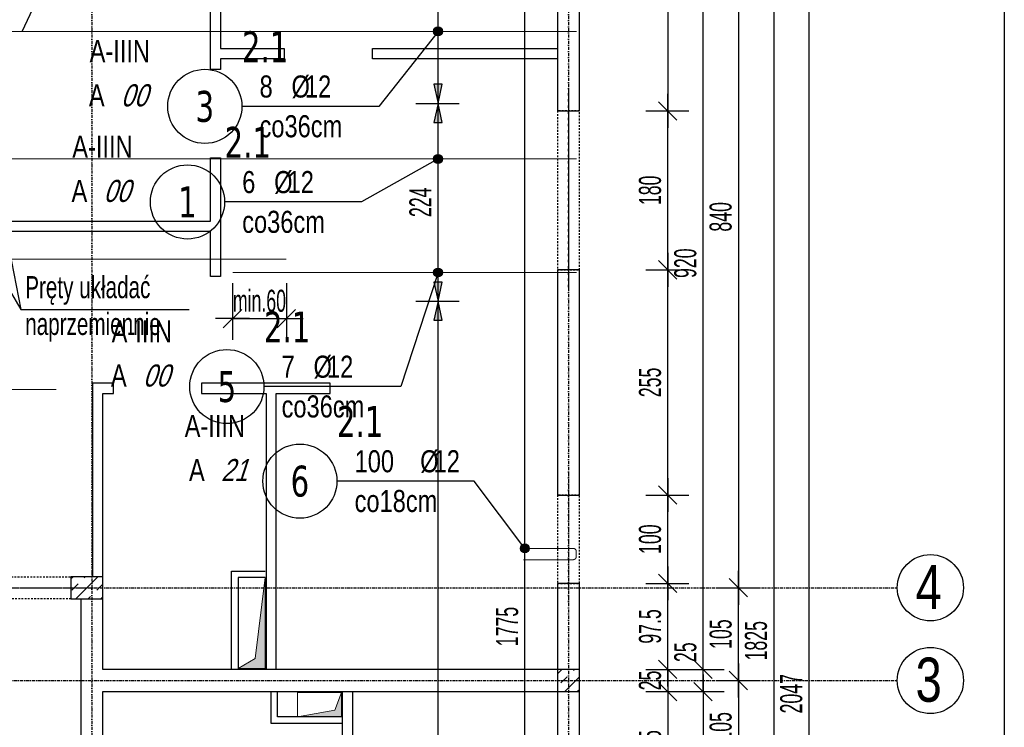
# Model space of a CAD drawing. Header units: millimetres. Extents: x 7622 to 25843, y -22705 to -15125.
# Tile 17 of 45: x 10084 to 11199, y -16852 to -16051. Entities that reach past the tile are written whole.
import ezdxf
from ezdxf.enums import TextEntityAlignment as Align

# ---------------------------------------------------------------- set-up
doc = ezdxf.new("R2010")
doc.units = ezdxf.units.MM
doc.header["$LTSCALE"] = 10
doc.linetypes.add('MO', pattern=[0.7, 0.35, -0.17, 0.01, -0.17])
doc.linetypes.add('MP', pattern=[0.36, 0.2, -0.16])
doc.layers.add('BA_obw', color=230, linetype='Continuous', plot=False)
doc.layers.add('BZ_pom', color=6, linetype='Continuous', plot=False)
for name, color, linetype in [('BA_szr', 1, 'Continuous'), ('BA_wym', 1, 'Continuous'), ('BD_lpm', 1, 'MP'), ('BD_osm', 1, 'MO'), ('BD_txs', 2, 'Continuous'), ('BD_wic', 1, 'Continuous'), ('BD_wig', 3, 'Continuous'), ('BZ_odn', 1, 'Continuous'), ('BZ_opi1', 7, 'Continuous'), ('BZ_opi2', 4, 'Continuous'), ('BZ_P_wid', 3, 'Continuous'), ('BZ_txs', 2, 'Continuous'), ('BZ_wym', 1, 'Continuous')]:
    doc.layers.add(name, color=color, linetype=linetype)
doc.layers.add('Nowe_A-Przebicia_Nr_pióra__1', color=7, linetype='Continuous', lineweight=13)
doc.layers.add('Nowe_A-Przebicia_Nr_pióra__102', color=7, linetype='Continuous', lineweight=5, true_color=0xcccccc)
doc.styles.add('BIKTBG', font='tahoma.ttf', dxfattribs={"width": 0.85})
doc.styles.add('BIKTS', font='bikromsw.shx', dxfattribs={"width": 0.8})
doc.styles.add('BIKWYM', font='bikromsw.shx', dxfattribs={"width": 0.6})
doc.dimstyles.new('BA_KR_100_cm', dxfattribs={"dimtxt": 25, "dimasz": 1.666667, "dimexe": 24, "dimexo": 0, "dimgap": 0, "dimtad": 0, "dimdec": 1, "dimrnd": 0.5, "dimzin": 9, "dimdsep": 46, "dimtxsty": 'BIKWYM', "dimblk": 'WYM-KR', "dimcen": 0, "dimdle": 20, "dimclrd": 256, "dimclre": 256, "dimclrt": 2, "dimadec": 0, "dimazin": 0, "dimtfac": 0.033333, "dimtdec": 1, "dimtmove": 0, "dimatfit": 3, "dimldrblk": 'WYM-KR', "dimfxl": 25, "dimfxlon": 1, "dimtvp": 0.8, "dimtolj": 1, "dimarcsym": 0})
doc.dimstyles.new('BZ_KP_100_cm', dxfattribs={"dimtxt": 25, "dimasz": 1.666667, "dimexe": 24, "dimexo": 0, "dimgap": 0, "dimtad": 0, "dimdec": 1, "dimrnd": 0.5, "dimzin": 9, "dimdsep": 46, "dimtxsty": 'BIKWYM', "dimblk": 'WYM-KR', "dimblk1": 'WYM-KP', "dimblk2": 'WYM-KP', "dimsah": 1, "dimcen": 0, "dimdle": 20, "dimclrd": 256, "dimclre": 256, "dimclrt": 7, "dimadec": 0, "dimazin": 0, "dimtfac": 0.033333, "dimtdec": 1, "dimtmove": 0, "dimatfit": 3, "dimldrblk": 'WYM-KP', "dimfxl": 1, "dimtvp": 0.8, "dimtolj": 1, "dimarcsym": 0})
doc.dimstyles.new('BZ_KR_100_cm', dxfattribs={"dimtxt": 25, "dimasz": 1.666667, "dimexe": 24, "dimexo": 0, "dimgap": 0, "dimtad": 0, "dimdec": 1, "dimrnd": 0.5, "dimzin": 9, "dimdsep": 46, "dimtxsty": 'BIKWYM', "dimblk": 'WYM-KR', "dimcen": 0, "dimdle": 20, "dimclrd": 256, "dimclre": 256, "dimclrt": 7, "dimadec": 0, "dimazin": 0, "dimtfac": 0.033333, "dimtdec": 1, "dimtmove": 0, "dimatfit": 3, "dimldrblk": 'WYM-KR', "dimfxl": 1, "dimtvp": 0.8, "dimtolj": 1, "dimarcsym": 0})
doc.dimstyles.new('BZ_ST_100_cm', dxfattribs={"dimtxt": 25, "dimasz": 1.666667, "dimexe": 24, "dimexo": 0, "dimgap": 0, "dimtad": 0, "dimdec": 1, "dimrnd": 0.5, "dimdsep": 46, "dimtxsty": 'BIKWYM', "dimblk": 'WYM-ST', "dimcen": 0, "dimdle": 20, "dimclrd": 256, "dimclre": 256, "dimclrt": 7, "dimadec": 0, "dimazin": 0, "dimtfac": 0.033333, "dimtdec": 1, "dimtix": 1, "dimtmove": 2, "dimatfit": 3, "dimldrblk": 'WYM-ST', "dimfxl": 25, "dimfxlon": 1, "dimtvp": 0.8, "dimtolj": 1, "dimtzin": 0, "dimarcsym": 0})

# ---------------------------------------------------------------- blocks, each defined once
blk = doc.blocks.new('WYM-KR')
at = {"linetype": 'ByBlock'}
blk.add_line((11.52, 0), (-11.52, 0), dxfattribs=at)
at = {"color": 7, "linetype": 'ByBlock'}
blk.add_line((6.24, 6.24), (-6.24, -6.24), dxfattribs=at)
blk = doc.blocks.new('*D146')
at = {"layer": 'BA_wym', "lineweight": -2}
for p, q in [((10792.7, -15866.3), (10841.7, -15866.3)), ((10817.7, -15868), (10817.7, -16152.1)), ((10792.7, -16153.8), (10841.7, -16153.8))]:
    blk.add_line(p, q, dxfattribs=at)
at = {"layer": 'Defpoints', "color": 0}
for p in [(10777.7, -15866.3), (10777.7, -16153.8), (10817.7, -16153.8)]:
    blk.add_point(p, dxfattribs=at)
at = {"layer": 'BA_wym', "lineweight": -2, "xscale": 1.666666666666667, "yscale": 1.666666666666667, "zscale": 1.666666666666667}
for p, rotation in [((10817.7, -15866.3), 90), ((10817.7, -16153.8), 270)]:
    blk.add_blockref('WYM-KR', p, dxfattribs=dict(at, rotation=rotation))
at = {"layer": 'BA_wym', "color": 2, "insert": (10797.7, -16010.1), "char_height": 25, "attachment_point": 5, "rotation": 90, "style": 'BIKWYM'}
blk.add_mtext('\\A1;287.5', dxfattribs=at)
blk = doc.blocks.new('*D147')
at = {"layer": 'BA_wym', "lineweight": -2}
for p, q in [((10792.7, -16153.8), (10841.7, -16153.8)), ((10817.7, -16332.1), (10817.7, -16155.5)), ((10792.7, -16333.8), (10841.7, -16333.8))]:
    blk.add_line(p, q, dxfattribs=at)
at = {"layer": 'Defpoints', "color": 0}
for p in [(10777.7, -16153.8), (10817.7, -16153.8), (10777.7, -16333.8)]:
    blk.add_point(p, dxfattribs=at)
at = {"layer": 'BA_wym', "lineweight": -2, "xscale": 1.666666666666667, "yscale": 1.666666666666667, "zscale": 1.666666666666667}
for p, rotation in [((10817.7, -16153.8), 90), ((10817.7, -16333.8), 270)]:
    blk.add_blockref('WYM-KR', p, dxfattribs=dict(at, rotation=rotation))
at = {"layer": 'BA_wym', "color": 2, "insert": (10797.7, -16243.8), "char_height": 25, "attachment_point": 5, "rotation": 90, "style": 'BIKWYM'}
blk.add_mtext('\\A1;180', dxfattribs=at)
blk = doc.blocks.new('*D148')
at = {"layer": 'BA_wym', "lineweight": -2}
for p, q in [((10792.7, -16333.8), (10841.7, -16333.8)), ((10817.7, -16587.1), (10817.7, -16335.5)), ((10792.7, -16588.8), (10841.7, -16588.8))]:
    blk.add_line(p, q, dxfattribs=at)
at = {"layer": 'Defpoints', "color": 0}
for p in [(10777.7, -16333.8), (10817.7, -16333.8), (10777.7, -16588.8)]:
    blk.add_point(p, dxfattribs=at)
at = {"layer": 'BA_wym', "lineweight": -2, "xscale": 1.666666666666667, "yscale": 1.666666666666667, "zscale": 1.666666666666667}
for p, rotation in [((10817.7, -16333.8), 90), ((10817.7, -16588.8), 270)]:
    blk.add_blockref('WYM-KR', p, dxfattribs=dict(at, rotation=rotation))
at = {"layer": 'BA_wym', "color": 2, "insert": (10797.7, -16461.3), "char_height": 25, "attachment_point": 5, "rotation": 90, "style": 'BIKWYM'}
blk.add_mtext('\\A1;255', dxfattribs=at)
blk = doc.blocks.new('*D149')
at = {"layer": 'BA_wym', "lineweight": -2}
for p, q in [((10792.7, -16588.8), (10841.7, -16588.8)), ((10817.7, -16687.1), (10817.7, -16590.5)), ((10792.7, -16688.8), (10841.7, -16688.8))]:
    blk.add_line(p, q, dxfattribs=at)
at = {"layer": 'Defpoints', "color": 0}
for p in [(10777.7, -16588.8), (10817.7, -16588.8), (10777.7, -16688.8)]:
    blk.add_point(p, dxfattribs=at)
at = {"layer": 'BA_wym', "lineweight": -2, "xscale": 1.666666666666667, "yscale": 1.666666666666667, "zscale": 1.666666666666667}
for p, rotation in [((10817.7, -16588.8), 90), ((10817.7, -16688.8), 270)]:
    blk.add_blockref('WYM-KR', p, dxfattribs=dict(at, rotation=rotation))
at = {"layer": 'BA_wym', "color": 2, "insert": (10797.7, -16638.8), "char_height": 25, "attachment_point": 5, "rotation": 90, "style": 'BIKWYM'}
blk.add_mtext('\\A1;100', dxfattribs=at)
blk = doc.blocks.new('*D150')
at = {"layer": 'BA_wym', "lineweight": -2}
for p, q in [((10792.7, -16688.8), (10841.7, -16688.8)), ((10817.7, -16784.6), (10817.7, -16690.5)), ((10792.7, -16786.3), (10841.7, -16786.3))]:
    blk.add_line(p, q, dxfattribs=at)
at = {"layer": 'Defpoints', "color": 0}
for p in [(10777.7, -16688.8), (10817.7, -16688.8), (10777.7, -16786.3)]:
    blk.add_point(p, dxfattribs=at)
at = {"layer": 'BA_wym', "lineweight": -2, "xscale": 1.666666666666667, "yscale": 1.666666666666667, "zscale": 1.666666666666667}
for p, rotation in [((10817.7, -16688.8), 90), ((10817.7, -16786.3), 270)]:
    blk.add_blockref('WYM-KR', p, dxfattribs=dict(at, rotation=rotation))
at = {"layer": 'BA_wym', "color": 2, "insert": (10797.7, -16737.6), "char_height": 25, "attachment_point": 5, "rotation": 90, "style": 'BIKWYM'}
blk.add_mtext('\\A1;97.5', dxfattribs=at)
blk = doc.blocks.new('*D151')
at = {"layer": 'BA_wym', "lineweight": -2}
for p, q in [((10817.7, -16784.6), (10817.7, -16783)), ((10792.7, -16786.3), (10841.7, -16786.3)), ((10817.7, -16786.3), (10817.7, -16811.3)), ((10792.7, -16811.3), (10841.7, -16811.3)), ((10817.7, -16813), (10817.7, -16814.6))]:
    blk.add_line(p, q, dxfattribs=at)
at = {"layer": 'Defpoints', "color": 0}
for p in [(10777.7, -16786.3), (10777.7, -16811.3), (10817.7, -16811.3)]:
    blk.add_point(p, dxfattribs=at)
at = {"layer": 'BA_wym', "lineweight": -2, "xscale": 1.666666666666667, "yscale": 1.666666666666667, "zscale": 1.666666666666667}
for p, rotation in [((10817.7, -16786.3), 270), ((10817.7, -16811.3), 90)]:
    blk.add_blockref('WYM-KR', p, dxfattribs=dict(at, rotation=rotation))
at = {"layer": 'BA_wym', "color": 2, "insert": (10797.7, -16798.8), "char_height": 25, "attachment_point": 5, "rotation": 90, "style": 'BIKWYM'}
blk.add_mtext('\\A1;25', dxfattribs=at)
blk = doc.blocks.new('*D152')
at = {"layer": 'BA_wym', "lineweight": -2}
for p, q in [((10792.7, -16811.3), (10841.7, -16811.3)), ((10817.7, -16813), (10817.7, -16947.1)), ((10792.7, -16948.8), (10841.7, -16948.8))]:
    blk.add_line(p, q, dxfattribs=at)
at = {"layer": 'Defpoints', "color": 0}
for p in [(10777.7, -16811.3), (10777.7, -16948.8), (10817.7, -16948.8)]:
    blk.add_point(p, dxfattribs=at)
at = {"layer": 'BA_wym', "lineweight": -2, "xscale": 1.666666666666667, "yscale": 1.666666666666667, "zscale": 1.666666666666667}
for p, rotation in [((10817.7, -16811.3), 90), ((10817.7, -16948.8), 270)]:
    blk.add_blockref('WYM-KR', p, dxfattribs=dict(at, rotation=rotation))
at = {"layer": 'BA_wym', "color": 2, "insert": (10797.7, -16880.1), "char_height": 25, "attachment_point": 5, "rotation": 90, "style": 'BIKWYM'}
blk.add_mtext('\\A1;137.5', dxfattribs=at)
blk = doc.blocks.new('*D157')
at = {"layer": 'BA_wym', "lineweight": -2}
for p, q in [((10832.7, -15866.3), (10881.7, -15866.3)), ((10857.7, -16784.6), (10857.7, -15868)), ((10832.7, -16786.3), (10881.7, -16786.3))]:
    blk.add_line(p, q, dxfattribs=at)
at = {"layer": 'Defpoints', "color": 0}
for p in [(10817.7, -15866.3), (10857.7, -15866.3), (10817.7, -16786.3)]:
    blk.add_point(p, dxfattribs=at)
at = {"layer": 'BA_wym', "lineweight": -2, "xscale": 1.666666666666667, "yscale": 1.666666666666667, "zscale": 1.666666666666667}
for p, rotation in [((10857.7, -15866.3), 90), ((10857.7, -16786.3), 270)]:
    blk.add_blockref('WYM-KR', p, dxfattribs=dict(at, rotation=rotation))
at = {"layer": 'BA_wym', "color": 2, "insert": (10837.7, -16326.3), "char_height": 25, "attachment_point": 5, "rotation": 90, "style": 'BIKWYM'}
blk.add_mtext('\\A1;920', dxfattribs=at)
blk = doc.blocks.new('*D158')
at = {"layer": 'BA_wym', "lineweight": -2}
for p, q in [((10857.7, -16784.6), (10857.7, -16750.6)), ((10832.7, -16786.3), (10881.7, -16786.3)), ((10857.7, -16811.3), (10857.7, -16786.3)), ((10832.7, -16811.3), (10881.7, -16811.3)), ((10857.7, -16813), (10857.7, -16814.6))]:
    blk.add_line(p, q, dxfattribs=at)
at = {"layer": 'Defpoints', "color": 0}
for p in [(10817.7, -16786.3), (10857.7, -16786.3), (10817.7, -16811.3)]:
    blk.add_point(p, dxfattribs=at)
at = {"layer": 'BA_wym', "lineweight": -2, "xscale": 1.666666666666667, "yscale": 1.666666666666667, "zscale": 1.666666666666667}
for p, rotation in [((10857.7, -16786.3), 270), ((10857.7, -16811.3), 90)]:
    blk.add_blockref('WYM-KR', p, dxfattribs=dict(at, rotation=rotation))
at = {"layer": 'BA_wym', "color": 2, "insert": (10837.7, -16766.8), "char_height": 25, "attachment_point": 5, "rotation": 90, "style": 'BIKWYM'}
blk.add_mtext('\\A1;25', dxfattribs=at)
blk = doc.blocks.new('*D159')
at = {"layer": 'BA_wym', "lineweight": -2}
for p, q in [((10832.7, -16811.3), (10881.7, -16811.3)), ((10857.7, -16813), (10857.7, -17639.6)), ((10832.7, -17641.3), (10881.7, -17641.3))]:
    blk.add_line(p, q, dxfattribs=at)
at = {"layer": 'Defpoints', "color": 0}
for p in [(10817.7, -16811.3), (10817.7, -17641.3), (10857.7, -17641.3)]:
    blk.add_point(p, dxfattribs=at)
at = {"layer": 'BA_wym', "lineweight": -2, "xscale": 1.666666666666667, "yscale": 1.666666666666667, "zscale": 1.666666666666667}
for p, rotation in [((10857.7, -16811.3), 90), ((10857.7, -17641.3), 270)]:
    blk.add_blockref('WYM-KR', p, dxfattribs=dict(at, rotation=rotation))
at = {"layer": 'BA_wym', "color": 2, "insert": (10837.7, -17226.3), "char_height": 25, "attachment_point": 5, "rotation": 90, "style": 'BIKWYM'}
blk.add_mtext('\\A1;830', dxfattribs=at)
blk = doc.blocks.new('*D163')
at = {"layer": 'BA_wym', "lineweight": -2}
for p, q in [((10872.7, -15853.8), (10921.7, -15853.8)), ((10897.7, -15855.5), (10897.7, -16692.1)), ((10872.7, -16693.8), (10921.7, -16693.8))]:
    blk.add_line(p, q, dxfattribs=at)
at = {"layer": 'Defpoints', "color": 0}
for p in [(10857.7, -15853.8), (10857.7, -16693.8), (10897.7, -16693.8)]:
    blk.add_point(p, dxfattribs=at)
at = {"layer": 'BA_wym', "lineweight": -2, "xscale": 1.666666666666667, "yscale": 1.666666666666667, "zscale": 1.666666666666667}
for p, rotation in [((10897.7, -15853.8), 90), ((10897.7, -16693.8), 270)]:
    blk.add_blockref('WYM-KR', p, dxfattribs=dict(at, rotation=rotation))
at = {"layer": 'BA_wym', "color": 2, "insert": (10877.7, -16273.8), "char_height": 25, "attachment_point": 5, "rotation": 90, "style": 'BIKWYM'}
blk.add_mtext('\\A1;840', dxfattribs=at)
blk = doc.blocks.new('*D164')
at = {"layer": 'BA_wym', "lineweight": -2}
for p, q in [((10872.7, -16693.8), (10921.7, -16693.8)), ((10897.7, -16797.1), (10897.7, -16695.5)), ((10872.7, -16798.8), (10921.7, -16798.8))]:
    blk.add_line(p, q, dxfattribs=at)
at = {"layer": 'Defpoints', "color": 0}
for p in [(10857.7, -16693.8), (10897.7, -16693.8), (10857.7, -16798.8)]:
    blk.add_point(p, dxfattribs=at)
at = {"layer": 'BA_wym', "lineweight": -2, "xscale": 1.666666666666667, "yscale": 1.666666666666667, "zscale": 1.666666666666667}
for p, rotation in [((10897.7, -16693.8), 90), ((10897.7, -16798.8), 270)]:
    blk.add_blockref('WYM-KR', p, dxfattribs=dict(at, rotation=rotation))
at = {"layer": 'BA_wym', "color": 2, "insert": (10877.7, -16746.3), "char_height": 25, "attachment_point": 5, "rotation": 90, "style": 'BIKWYM'}
blk.add_mtext('\\A1;105', dxfattribs=at)
blk = doc.blocks.new('*D165')
at = {"layer": 'BA_wym', "lineweight": -2}
for p, q in [((10872.7, -16798.8), (10921.7, -16798.8)), ((10897.7, -16800.5), (10897.7, -16902.1)), ((10872.7, -16903.8), (10921.7, -16903.8))]:
    blk.add_line(p, q, dxfattribs=at)
at = {"layer": 'Defpoints', "color": 0}
for p in [(10857.7, -16798.8), (10857.7, -16903.8), (10897.7, -16903.8)]:
    blk.add_point(p, dxfattribs=at)
at = {"layer": 'BA_wym', "lineweight": -2, "xscale": 1.666666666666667, "yscale": 1.666666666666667, "zscale": 1.666666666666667}
for p, rotation in [((10897.7, -16798.8), 90), ((10897.7, -16903.8), 270)]:
    blk.add_blockref('WYM-KR', p, dxfattribs=dict(at, rotation=rotation))
at = {"layer": 'BA_wym', "color": 2, "insert": (10877.7, -16851.3), "char_height": 25, "attachment_point": 5, "rotation": 90, "style": 'BIKWYM'}
blk.add_mtext('\\A1;105', dxfattribs=at)
blk = doc.blocks.new('*D169')
at = {"layer": 'BA_wym', "lineweight": -2}
for p, q in [((10912.7, -15841.3), (10961.7, -15841.3)), ((10937.7, -15843), (10937.7, -17664.6)), ((10912.7, -17666.3), (10961.7, -17666.3))]:
    blk.add_line(p, q, dxfattribs=at)
at = {"layer": 'Defpoints', "color": 0}
for p in [(10897.7, -15841.3), (10897.7, -17666.3), (10937.7, -17666.3)]:
    blk.add_point(p, dxfattribs=at)
at = {"layer": 'BA_wym', "lineweight": -2, "xscale": 1.666666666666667, "yscale": 1.666666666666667, "zscale": 1.666666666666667}
for p, rotation in [((10937.7, -15841.3), 90), ((10937.7, -17666.3), 270)]:
    blk.add_blockref('WYM-KR', p, dxfattribs=dict(at, rotation=rotation))
at = {"layer": 'BA_wym', "color": 2, "insert": (10917.7, -16753.8), "char_height": 25, "attachment_point": 5, "rotation": 90, "style": 'BIKWYM'}
blk.add_mtext('\\A1;1825', dxfattribs=at)
blk = doc.blocks.new('*D171')
at = {"layer": 'BA_wym', "lineweight": -2}
for p, q in [((10952.7, -15790.3), (11001.7, -15790.3)), ((10977.7, -15792), (10977.7, -17835.6)), ((10952.7, -17837.3), (11001.7, -17837.3))]:
    blk.add_line(p, q, dxfattribs=at)
at = {"layer": 'Defpoints', "color": 0}
for p in [(10937.7, -15790.3), (10937.7, -17837.3), (10977.7, -17837.3)]:
    blk.add_point(p, dxfattribs=at)
at = {"layer": 'BA_wym', "lineweight": -2, "xscale": 1.666666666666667, "yscale": 1.666666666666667, "zscale": 1.666666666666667}
for p, rotation in [((10977.7, -15790.3), 90), ((10977.7, -17837.3), 270)]:
    blk.add_blockref('WYM-KR', p, dxfattribs=dict(at, rotation=rotation))
at = {"layer": 'BA_wym', "color": 2, "insert": (10957.7, -16813.8), "char_height": 25, "attachment_point": 5, "rotation": 90, "style": 'BIKWYM'}
blk.add_mtext('\\A1;2047', dxfattribs=at)
blk = doc.blocks.new('WYM-ST')
blk.add_hatch(color=256).paths.add_polyline_path([(-13, 2.88), (0, 0), (-13, -2.88)])
blk.add_lwpolyline([(0, 0), (-13, 2.88), (-13, -2.88), (0, 0)])
blk = doc.blocks.new('*D176')
at = {"layer": 'BA_wym', "lineweight": -2}
for p, q in [((10532.5, -16369.3), (10581.5, -16369.3)), ((10557.5, -17639.6), (10557.5, -16371)), ((10532.5, -17641.3), (10581.5, -17641.3))]:
    blk.add_line(p, q, dxfattribs=at)
at = {"layer": 'Defpoints', "color": 0}
for p in [(9402.7, -16369.3), (10557.5, -16369.3), (10384.5, -17641.3)]:
    blk.add_point(p, dxfattribs=at)
at = {"layer": 'BA_wym', "lineweight": -2, "xscale": 1.666666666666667, "yscale": 1.666666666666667, "zscale": 1.666666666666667}
for p, rotation in [((10557.5, -16369.3), 90), ((10557.5, -17641.3), 270)]:
    blk.add_blockref('WYM-ST', p, dxfattribs=dict(at, rotation=rotation))
at = {"layer": 'BA_wym', "color": 7, "insert": (10537.5, -17005.3), "char_height": 25, "attachment_point": 5, "rotation": 90, "style": 'BIKWYM'}
blk.add_mtext('\\A1;1272', dxfattribs=at)
blk = doc.blocks.new('*D181')
at = {"layer": 'BA_wym', "lineweight": -2}
for p, q in [((10532.5, -16145.3), (10581.5, -16145.3)), ((10557.5, -16367.6), (10557.5, -16147)), ((10532.5, -16369.3), (10581.5, -16369.3))]:
    blk.add_line(p, q, dxfattribs=at)
at = {"layer": 'Defpoints', "color": 0}
for p in [(9427.7, -16145.3), (10557.5, -16145.3), (9402.7, -16369.3)]:
    blk.add_point(p, dxfattribs=at)
at = {"layer": 'BA_wym', "lineweight": -2, "xscale": 1.666666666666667, "yscale": 1.666666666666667, "zscale": 1.666666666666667}
for p, rotation in [((10557.5, -16145.3), 90), ((10557.5, -16369.3), 270)]:
    blk.add_blockref('WYM-ST', p, dxfattribs=dict(at, rotation=rotation))
at = {"layer": 'BA_wym', "color": 7, "insert": (10537.5, -16257.3), "char_height": 25, "attachment_point": 5, "rotation": 90, "style": 'BIKWYM'}
blk.add_mtext('\\A1;224', dxfattribs=at)
blk = doc.blocks.new('*D182')
at = {"layer": 'BA_wym', "lineweight": -2}
for p, q in [((10582.5, -15866.3), (10533.5, -15866.3)), ((10557.5, -16143.6), (10557.5, -15868)), ((10532.5, -16145.3), (10581.5, -16145.3))]:
    blk.add_line(p, q, dxfattribs=at)
at = {"layer": 'Defpoints', "color": 0}
for p in [(10557.5, -15866.3), (10692.7, -15866.3), (9427.7, -16145.3)]:
    blk.add_point(p, dxfattribs=at)
at = {"layer": 'BA_wym', "lineweight": -2, "xscale": 1.666666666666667, "yscale": 1.666666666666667, "zscale": 1.666666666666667}
for p, rotation in [((10557.5, -15866.3), 90), ((10557.5, -16145.3), 270)]:
    blk.add_blockref('WYM-ST', p, dxfattribs=dict(at, rotation=rotation))
at = {"layer": 'BA_wym', "color": 7, "insert": (10537.5, -16005.8), "char_height": 25, "attachment_point": 5, "rotation": 90, "style": 'BIKWYM'}
blk.add_mtext('\\A1;279', dxfattribs=at)
blk = doc.blocks.new('WYM-KP')
blk.add_hatch(color=256).paths.add_polyline_path([(3, 0, 1), (-3, 0, 1)])
blk.add_circle((0, 0), 3)
blk = doc.blocks.new('bik_BlkOpPret', base_point=(1524.5, 7050.3))
at = {"layer": 'BZ_opi1', "style": 'BIKTS', "width": 0.6}
for tag, p in [('SZTUK', (1533.8, 7057.8)), ('PRZEDR_FI', (1554.7, 7057.8)), ('PRZEKROJ', (1563.3, 7057.8)), ('PRZEDR_L', (1533.8, 7024)), ('DLUGOSC', (1568.6, 7024)), ('UWAGA', (1533.8, 6997.8))]:
    blk.add_attdef(tag, p, '', height=18.8, dxfattribs=at)
at = {"layer": 'BZ_opi2', "style": 'BIKTBG', "width": 0.6}
blk.add_attdef('NUMER', text='', height=26.2, dxfattribs=at).set_placement((1620.8, 7050.3), align=Align.MIDDLE_CENTER)
at = {"layer": 'BZ_pom', "width": 0.6}
for tag, p, height, style in [('POZYCJA', (1589.3, 7087.8), 26.2, 'BIKTBG'), ('GATUNEK', (1630.2, 7087.8), 18.8, 'BIKTS'), ('METODA_L', (1639.1, 7050.3), 18.8, 'BIKTS'), ('EURO_KOD', (1663.7, 7050.3), 18.8, 'BIKTS')]:
    blk.add_attdef(tag, p, '', height=height, dxfattribs=dict(at, style=style))
at = {"layer": 'BZ_wym', "width": 0.6}
for tag, p, height, style, flags in [('PRZEDR_NR', (1533.8, 6969.6), 26.2, 'BIKTBG', 1), ('PRZEDR_SZT', (1533.8, 6941.5), 18.8, 'BIKTS', 1), ('TYP_PRETA', (1533.8, 6913.4), 18.8, 'BIKTS', 3), ('EURO_KOD_SEGMENTY', (1567.6, 6885.3), 18.8, 'BIKTS', 3), ('HAK_1', (1533.8, 6857.1), 18.8, 'BIKTS', 3), ('HAK_2', (1533.8, 6829), 18.8, 'BIKTS', 3), ('ID', (1533.8, 6800.9), 18.8, 'BIKTS', 3), ('ID_C', (1533.8, 6772.8), 18.8, 'BIKTS', 3), ('b_atr_0', (1533.8, 6744.6), 18.8, 'BIKTS', 3)]:
    blk.add_attdef(tag, p, '', height=height, dxfattribs=dict(at, style=style, flags=flags))
blk = doc.blocks.new('*D192')
at = {"layer": 'BZ_wym', "lineweight": -2}
for p, q in [((10324.7, -16349), (10324.7, -16413)), ((10385.7, -16349), (10385.7, -16413)), ((10323, -16389), (10321.4, -16389)), ((10324.7, -16389), (10385.7, -16389)), ((10387.4, -16389), (10389, -16389))]:
    blk.add_line(p, q, dxfattribs=at)
at = {"layer": 'Defpoints', "color": 0}
for p in [(10385.7, -16321.8), (10324.7, -16336.8), (10385.7, -16389)]:
    blk.add_point(p, dxfattribs=at)
at = {"layer": 'BZ_wym', "lineweight": -2, "xscale": 1.666666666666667, "yscale": 1.666666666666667, "zscale": 1.666666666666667}
blk.add_blockref('WYM-KR', (10324.7, -16389), dxfattribs=at)
at = {"layer": 'BZ_wym', "lineweight": -2, "xscale": 1.666666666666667, "yscale": 1.666666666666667, "zscale": 1.666666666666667, "rotation": 180}
blk.add_blockref('WYM-KR', (10385.7, -16389), dxfattribs=at)
at = {"layer": 'BZ_wym', "color": 7, "insert": (10355.2, -16369), "char_height": 25, "attachment_point": 5, "style": 'BIKWYM'}
blk.add_mtext('\\A1;min.60', dxfattribs=at)
blk = doc.blocks.new('*D198')
at = {"layer": 'BA_wym', "lineweight": -2}
for p, q in [((10680.9, -15866.3), (10631.9, -15866.3)), ((10655.9, -17639.6), (10655.9, -15868)), ((10680.9, -17641.3), (10631.9, -17641.3))]:
    blk.add_line(p, q, dxfattribs=at)
at = {"layer": 'Defpoints', "color": 0}
for p in [(10655.9, -15866.3), (10692.7, -15866.3), (10692.7, -17641.3)]:
    blk.add_point(p, dxfattribs=at)
at = {"layer": 'BA_wym', "lineweight": -2, "xscale": 1.666666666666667, "yscale": 1.666666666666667, "zscale": 1.666666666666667}
for p, rotation in [((10655.9, -15866.3), 90), ((10655.9, -17641.3), 270)]:
    blk.add_blockref('WYM-ST', p, dxfattribs=dict(at, rotation=rotation))
at = {"layer": 'BA_wym', "color": 7, "insert": (10635.9, -16737.7), "char_height": 25, "attachment_point": 5, "rotation": 90, "style": 'BIKWYM'}
blk.add_mtext('\\A1;1775', dxfattribs=at)

msp = doc.modelspace()

# ---------------------------------------------------------------- hatches: boundary and pattern name
at = {"layer": 'BA_szr'}
h = msp.add_hatch(dxfattribs=at)
h.set_pattern_fill('BIK_ZELBET', color=256, scale=100, angle=45, pattern_type=2)
h.set_pattern_definition([(45, (-1475.072, -17750.161), (-14.142136, 14.142136), []), (45, (-1482.143, -17743.09), (-14.142136, 14.142136), [10, -10])])
h.paths.add_polyline_path([(10141.7, -16706.31), (10177.7, -16706.31), (10177.7, -16681.31), (10141.7, -16681.31)])
h = msp.add_hatch(dxfattribs=at)
h.set_pattern_fill('BIK_ZELBET', color=256, scale=100, angle=45, pattern_type=2)
h.set_pattern_definition([(45, (-921.071, -17855.161), (-14.142136, 14.142136), []), (45, (-928.142, -17848.09), (-14.142136, 14.142136), [10, -10])])
h.paths.add_polyline_path([(10692.71, -16811.31), (10717.71, -16811.31), (10717.71, -16786.31), (10692.71, -16786.31)])
at = {"layer": 'Nowe_A-Przebicia_Nr_pióra__102', "linetype": 'Continuous', "lineweight": 5, "true_color": 0xcccccc}
for points in [[(10331.2, -16785.31), (10361.7, -16785.31), (10361.7, -16682.35), (10350.38, -16773.99)], [(10398.22, -16839.81), (10448.2, -16839.81), (10448.2, -16812.31), (10440.71, -16832.32)]]:
    msp.add_hatch(color=254, dxfattribs=at).paths.add_polyline_path(points)

# ---------------------------------------------------------------- linework, layer by layer
at = {"layer": 'BA_obw'}
msp.add_lwpolyline([(7622.49, -15125.37), (11198.93, -15125.37), (11198.93, -18817.5), (7622.49, -18817.5)], close=True, dxfattribs=at)
at = {"layer": 'BD_lpm'}
for points in [[(10692.71, -16333.81), (10717.71, -16333.81), (10717.71, -16153.81), (10692.71, -16153.81)], [(10692.71, -16688.81), (10717.71, -16688.81), (10717.71, -16588.81), (10692.71, -16588.81)], [(10141.71, -16706.31), (10041.71, -16706.31), (10041.71, -16681.31), (10141.71, -16681.31)]]:
    msp.add_lwpolyline(points, close=True, dxfattribs=at)
at = {"layer": 'BD_osm', "color": 5}
for p, q in [((10705.21, -16128.81), (10705.21, -16358.81)), ((10705.21, -16563.81), (10705.21, -16713.81)), ((10016.71, -16693.81), (10166.71, -16693.81))]:
    msp.add_line(p, q, dxfattribs=at)
at = {"layer": 'BD_osm'}
for points in [[(10165.21, -15430.31), (10165.21, -18302.76)], [(10705.21, -15430.31), (10705.21, -18302.76)], [(7752.71, -16693.81), (11077.71, -16693.81)], [(7752.71, -16798.81), (11077.71, -16798.81)]]:
    msp.add_lwpolyline(points, dxfattribs=at)
at = {"layer": 'BD_wic', "color": 8}
for points in [[(10311.21, -15866.31), (10311.21, -16083.31), (10383.21, -16083.31), (10383.21, -16094.81), (10311.21, -16094.81), (10311.21, -16106.81), (10299.71, -16106.81), (10299.71, -15866.31)], [(10692.71, -16094.81), (10483.21, -16094.81), (10483.21, -16083.31), (10692.71, -16083.31)], [(10027.7, -16278.81), (10299.71, -16278.81), (10299.71, -16206.81), (10311.21, -16206.81), (10311.21, -16341.31), (10299.71, -16341.31), (10299.71, -16290.31), (10027.7, -16290.31)], [(10177.71, -16681.31), (10177.71, -16473.81), (10189.71, -16473.81), (10189.71, -16462.31), (10166.21, -16462.31), (10166.21, -16681.31)], [(10374.2, -16786.31), (10374.2, -16473.81), (10435.2, -16473.81), (10435.2, -16462.31), (10289.71, -16462.31), (10289.71, -16473.81), (10362.7, -16473.81), (10362.7, -16786.31)], [(10323.7, -16785.31), (10323.7, -16674.85), (10361.7, -16674.85)], [(10361.7, -16682.35), (10331.2, -16682.35), (10331.2, -16785.31)], [(10460.7, -16811.31), (10460.7, -17065.82), (10449.2, -17065.82), (10449.2, -17004.81), (10358.2, -17004.81), (10358.2, -16993.31), (10449.2, -16993.31), (10449.2, -16811.31)], [(10368.2, -16812.31), (10368.2, -16847.31), (10448.2, -16847.31)], [(10448.2, -16839.81), (10375.7, -16839.81), (10375.7, -16812.31)]]:
    msp.add_lwpolyline(points, dxfattribs=at)
at = {"layer": 'BD_wic'}
for centre in [(11115.21, -16693.81), (11115.21, -16798.81)]:
    msp.add_circle(centre, 37.5, dxfattribs=at)
at = {"layer": 'BD_wig'}
for points in [[(10692.71, -16153.81), (10717.71, -16153.81), (10717.71, -15841.31), (10585.21, -15841.31), (10585.21, -15866.31), (10692.71, -15866.31), (10692.71, -16153.81)], [(10692.71, -16948.81), (10717.71, -16948.81), (10717.71, -16688.81), (10692.71, -16688.81), (10692.71, -16786.31), (10177.71, -16786.31), (10177.71, -16681.31), (10141.71, -16681.31), (10141.71, -16706.31), (10152.71, -16706.31), (10152.71, -16891.31), (10141.71, -16891.31), (10141.71, -16916.31), (10177.71, -16916.31), (10177.71, -16811.31), (10692.71, -16811.31), (10692.71, -16948.81)]]:
    msp.add_lwpolyline(points, dxfattribs=at)
for points in [[(10692.71, -16588.81), (10717.71, -16588.81), (10717.71, -16333.81), (10692.71, -16333.81)], [(10141.7, -16706.31), (10177.7, -16706.31), (10177.7, -16681.31), (10141.7, -16681.31)], [(10692.71, -16811.31), (10717.71, -16811.31), (10717.71, -16786.31), (10692.71, -16786.31)]]:
    msp.add_lwpolyline(points, close=True, dxfattribs=at)
at = {"layer": 'BZ_odn'}
for centre in [(10293.34, -16148.69), (10273.69, -16256.92), (10318.31, -16465.98), (10401.02, -16573.03)]:
    msp.add_circle(centre, 42, dxfattribs=at)
at = {"layer": 'BZ_P_wid', "const_width": 1.2}
for points in [[(9634.71, -16063.77), (10714.71, -16063.77)], [(9734.71, -16208.23), (10714.71, -16208.23)], [(10385.71, -16321.84), (9405.71, -16321.84)], [(10714.71, -16336.84), (10324.71, -16336.84)], [(9905.21, -16469.22), (10125.21, -16469.22)]]:
    msp.add_lwpolyline(points, dxfattribs=at)
msp.add_lwpolyline([(10654.11, -16662.03), (10710.51, -16662.03, 0.4142136), (10714.11, -16658.43), (10714.11, -16652.83, 0.4142136), (10710.51, -16649.23), (10654.11, -16649.23)], format="xyb", dxfattribs=at)
at = {"layer": 'Nowe_A-Przebicia_Nr_pióra__1', "color": 7, "linetype": 'Continuous', "lineweight": 13}
for p, q in [((10331.2, -16682.35), (10361.7, -16682.35)), ((10331.2, -16785.31), (10331.2, -16682.35)), ((10350.38, -16773.99), (10361.7, -16682.35)), ((10361.7, -16682.35), (10350.38, -16773.99)), ((10361.7, -16785.31), (10361.7, -16682.35)), ((10331.2, -16785.31), (10350.38, -16773.99)), ((10350.38, -16773.99), (10331.2, -16785.31)), ((10331.2, -16785.31), (10361.7, -16785.31)), ((10448.2, -16812.31), (10398.22, -16812.31)), ((10398.22, -16812.31), (10398.22, -16839.81)), ((10440.71, -16832.32), (10448.2, -16812.31)), ((10448.2, -16839.81), (10448.2, -16812.31)), ((10398.22, -16839.81), (10440.71, -16832.32)), ((10398.22, -16839.81), (10448.2, -16839.81))]:
    msp.add_line(p, q, dxfattribs=at)

# ---------------------------------------------------------------- block references
ref = msp.add_blockref('bik_BlkOpPret', (10490.58, -16148.69))
ref.add_attrib('NUMER', '3', dxfattribs={"layer": 'BZ_opi2', "height": 35, "style": 'BIKTBG', "width": 0.8}).set_placement((10293.34, -16148.69), align=Align.MIDDLE_CENTER)
ref.add_attrib('POZYCJA', '2.1', (10335.34, -16098.69), dxfattribs={"layer": 'BZ_pom', "height": 35, "style": 'BIKTBG', "width": 0.8})
ref.add_attrib('SZTUK', '8', (10355.34, -16138.69), dxfattribs={"layer": 'BZ_opi1', "height": 25, "style": 'BIKTS', "width": 0.8})
ref.add_attrib('GATUNEK', 'A-IIIN', (10162.85, -16098.69), dxfattribs={"layer": 'BZ_pom', "height": 25, "style": 'BIKTS', "width": 0.8})
ref.add_attrib('PRZEKROJ', '12', (10406.77, -16138.69), dxfattribs={"layer": 'BZ_opi1', "height": 25, "style": 'BIKTS', "width": 0.8})
ref.add_attrib('UWAGA', 'co36cm', (10355.34, -16183.69), dxfattribs={"layer": 'BZ_opi1', "height": 25, "style": 'BIKTS', "width": 0.8})
ref.add_attrib('METODA_L', 'A', (10162, -16148.69), dxfattribs={"layer": 'BZ_pom', "height": 25, "style": 'BIKTS', "width": 0.8})
ref.add_attrib('PRZEDR_FI', '%%c', (10391.53, -16138.69), dxfattribs={"layer": 'BZ_opi1', "height": 25, "style": 'BIKTS', "width": 0.8})
ref.add_attrib('EURO_KOD', '00', (10198.19, -16148.69), dxfattribs={"layer": 'BZ_pom', "height": 25, "style": 'BIKTS', "oblique": 18, "width": 0.8})
ref = msp.add_blockref('bik_BlkOpPret', (10470.93, -16256.92))
ref.add_attrib('NUMER', '1', dxfattribs={"layer": 'BZ_opi2', "height": 35, "style": 'BIKTBG', "width": 0.8}).set_placement((10273.69, -16256.92), align=Align.MIDDLE_CENTER)
ref.add_attrib('POZYCJA', '2.1', (10315.69, -16206.92), dxfattribs={"layer": 'BZ_pom', "height": 35, "style": 'BIKTBG', "width": 0.8})
ref.add_attrib('SZTUK', '6', (10335.69, -16246.92), dxfattribs={"layer": 'BZ_opi1', "height": 25, "style": 'BIKTS', "width": 0.8})
ref.add_attrib('GATUNEK', 'A-IIIN', (10143.2, -16206.92), dxfattribs={"layer": 'BZ_pom', "height": 25, "style": 'BIKTS', "width": 0.8})
ref.add_attrib('PRZEKROJ', '12', (10387.12, -16246.92), dxfattribs={"layer": 'BZ_opi1', "height": 25, "style": 'BIKTS', "width": 0.8})
ref.add_attrib('UWAGA', 'co36cm', (10335.69, -16291.92), dxfattribs={"layer": 'BZ_opi1', "height": 25, "style": 'BIKTS', "width": 0.8})
ref.add_attrib('METODA_L', 'A', (10142.35, -16256.92), dxfattribs={"layer": 'BZ_pom', "height": 25, "style": 'BIKTS', "width": 0.8})
ref.add_attrib('PRZEDR_FI', '%%c', (10371.88, -16246.92), dxfattribs={"layer": 'BZ_opi1', "height": 25, "style": 'BIKTS', "width": 0.8})
ref.add_attrib('EURO_KOD', '00', (10178.54, -16256.92), dxfattribs={"layer": 'BZ_pom', "height": 25, "style": 'BIKTS', "oblique": 18, "width": 0.8})
ref = msp.add_blockref('bik_BlkOpPret', (10515.55, -16465.98))
ref.add_attrib('NUMER', '5', dxfattribs={"layer": 'BZ_opi2', "height": 35, "style": 'BIKTBG', "width": 0.8}).set_placement((10318.31, -16465.98), align=Align.MIDDLE_CENTER)
ref.add_attrib('POZYCJA', '2.1', (10360.31, -16415.98), dxfattribs={"layer": 'BZ_pom', "height": 35, "style": 'BIKTBG', "width": 0.8})
ref.add_attrib('SZTUK', '7', (10380.31, -16455.98), dxfattribs={"layer": 'BZ_opi1', "height": 25, "style": 'BIKTS', "width": 0.8})
ref.add_attrib('GATUNEK', 'A-IIIN', (10187.82, -16415.98), dxfattribs={"layer": 'BZ_pom', "height": 25, "style": 'BIKTS', "width": 0.8})
ref.add_attrib('PRZEKROJ', '12', (10431.74, -16455.98), dxfattribs={"layer": 'BZ_opi1', "height": 25, "style": 'BIKTS', "width": 0.8})
ref.add_attrib('UWAGA', 'co36cm', (10380.31, -16500.98), dxfattribs={"layer": 'BZ_opi1', "height": 25, "style": 'BIKTS', "width": 0.8})
ref.add_attrib('METODA_L', 'A', (10186.98, -16465.98), dxfattribs={"layer": 'BZ_pom', "height": 25, "style": 'BIKTS', "width": 0.8})
ref.add_attrib('PRZEDR_FI', '%%c', (10416.5, -16455.98), dxfattribs={"layer": 'BZ_opi1', "height": 25, "style": 'BIKTS', "width": 0.8})
ref.add_attrib('EURO_KOD', '00', (10223.17, -16465.98), dxfattribs={"layer": 'BZ_pom', "height": 25, "style": 'BIKTS', "oblique": 18, "width": 0.8})
ref = msp.add_blockref('bik_BlkOpPret', (10598.25, -16573.03))
ref.add_attrib('NUMER', '6', dxfattribs={"layer": 'BZ_opi2', "height": 35, "style": 'BIKTBG', "width": 0.8}).set_placement((10401.02, -16573.03), align=Align.MIDDLE_CENTER)
ref.add_attrib('POZYCJA', '2.1', (10443.02, -16523.03), dxfattribs={"layer": 'BZ_pom', "height": 35, "style": 'BIKTBG', "width": 0.8})
ref.add_attrib('SZTUK', '100', (10463.02, -16563.03), dxfattribs={"layer": 'BZ_opi1', "height": 25, "style": 'BIKTS', "width": 0.8})
ref.add_attrib('GATUNEK', 'A-IIIN', (10270.53, -16523.03), dxfattribs={"layer": 'BZ_pom', "height": 25, "style": 'BIKTS', "width": 0.8})
ref.add_attrib('PRZEKROJ', '12', (10552.54, -16563.03), dxfattribs={"layer": 'BZ_opi1', "height": 25, "style": 'BIKTS', "width": 0.8})
ref.add_attrib('UWAGA', 'co18cm', (10463.02, -16608.03), dxfattribs={"layer": 'BZ_opi1', "height": 25, "style": 'BIKTS', "width": 0.8})
ref.add_attrib('METODA_L', 'A', (10275.4, -16573.03), dxfattribs={"layer": 'BZ_pom', "height": 25, "style": 'BIKTS', "width": 0.8})
ref.add_attrib('PRZEDR_FI', '%%c', (10537.3, -16563.03), dxfattribs={"layer": 'BZ_opi1', "height": 25, "style": 'BIKTS', "width": 0.8})
ref.add_attrib('EURO_KOD', '21', (10311.59, -16573.03), dxfattribs={"layer": 'BZ_pom', "height": 25, "style": 'BIKTS', "oblique": 18, "width": 0.8})

# ---------------------------------------------------------------- texts
at = {"layer": 'BD_txs', "style": 'BIKTS', "width": 0.8}
for s, p in [('4', (11098.39, -16717.87)), ('3', (11098.39, -16822.87))]:
    msp.add_text(s, height=50, dxfattribs=at).set_placement(p)
at = {"layer": 'BZ_txs', "insert": (10089.9, -16340.9), "char_height": 25, "width": 452.0462, "attachment_point": 1, "style": 'BIKTS'}
msp.add_mtext('{\\W0.7;Pręty układać\\Pnaprzemiennie}', dxfattribs=at)

# ---------------------------------------------------------------- dimensions: what is measured, and where the dimension line sits
at = {"layer": 'BA_wym'}
for base, p1, p2, dimstyle, override, picture, middle in [((10977.71, -17837.31), (10937.71, -15790.31), (10937.71, -17837.31), 'BA_KR_100_cm', {"dimatfit": 1}, '*D171', (10957.71, -16813.81)), ((10937.71, -17666.31), (10897.71, -15841.31), (10897.71, -17666.31), 'BA_KR_100_cm', {"dimatfit": 1}, '*D169', (10917.71, -16753.81)), ((10897.71, -16693.81), (10857.71, -15853.81), (10857.71, -16693.81), 'BA_KR_100_cm', {"dimatfit": 1}, '*D163', (10877.71, -16273.81)), ((10817.71, -16153.81), (10777.71, -15866.31), (10777.71, -16153.81), 'BA_KR_100_cm', {"dimatfit": 1}, '*D146', (10797.71, -16010.06)), ((10857.71, -15866.31), (10817.71, -16786.31), (10817.71, -15866.31), 'BA_KR_100_cm', {"dimatfit": 1}, '*D157', (10837.71, -16326.31)), ((10557.51, -15866.31), (9427.71, -16145.31), (10692.71, -15866.31), 'BZ_ST_100_cm', {"dimrnd": 1, "dimblk": 'WYM-ST'}, '*D182', (10537.51, -16005.81)), ((10817.71, -16153.81), (10777.71, -16333.81), (10777.71, -16153.81), 'BA_KR_100_cm', {"dimatfit": 1}, '*D147', (10797.71, -16243.81)), ((10557.51, -16145.31), (9402.71, -16369.31), (9427.71, -16145.31), 'BZ_ST_100_cm', {"dimrnd": 1, "dimblk": 'WYM-ST'}, '*D181', (10537.51, -16257.31)), ((10817.71, -16333.81), (10777.71, -16588.81), (10777.71, -16333.81), 'BA_KR_100_cm', {"dimatfit": 1}, '*D148', (10797.71, -16461.31)), ((10557.51, -16369.31), (10384.49, -17641.31), (9402.71, -16369.31), 'BZ_ST_100_cm', {"dimrnd": 1, "dimblk": 'WYM-ST'}, '*D176', (10537.51, -17005.31)), ((10817.71, -16588.81), (10777.71, -16688.81), (10777.71, -16588.81), 'BA_KR_100_cm', {"dimatfit": 1}, '*D149', (10797.71, -16638.81)), ((10817.71, -16688.81), (10777.71, -16786.31), (10777.71, -16688.81), 'BA_KR_100_cm', {"dimatfit": 1}, '*D150', (10797.71, -16737.56)), ((10897.71, -16693.81), (10857.71, -16798.81), (10857.71, -16693.81), 'BA_KR_100_cm', {"dimatfit": 1}, '*D164', (10877.71, -16746.31)), ((10857.71, -16786.31), (10817.71, -16811.31), (10817.71, -16786.31), 'BA_KR_100_cm', {"dimatfit": 1}, '*D158', (10837.71, -16766.79)), ((10897.71, -16903.81), (10857.71, -16798.81), (10857.71, -16903.81), 'BA_KR_100_cm', {"dimatfit": 1}, '*D165', (10877.71, -16851.31)), ((10817.71, -16948.81), (10777.71, -16811.31), (10777.71, -16948.81), 'BA_KR_100_cm', {"dimatfit": 1}, '*D152', (10797.71, -16880.06)), ((10857.71, -17641.31), (10817.71, -16811.31), (10817.71, -17641.31), 'BA_KR_100_cm', {"dimatfit": 1}, '*D159', (10837.71, -17226.31))]:
    dim = msp.add_linear_dim(base=base, p1=p1, p2=p2, angle=90, dimstyle=dimstyle, override=override, dxfattribs=at)
    dim.commit()
    dim.dimension.update_dxf_attribs({"geometry": picture, "text_midpoint": middle})
for base, p1, p2, dimstyle, override, picture, middle in [((10655.87, -15866.31), (10692.71, -17641.31), (10692.71, -15866.31), 'BZ_ST_100_cm', {"dimrnd": 1, "dimblk": 'WYM-ST'}, '*D198', (10635.87, -16737.72)), ((10817.71, -16811.31), (10777.71, -16786.31), (10777.71, -16811.31), 'BA_KR_100_cm', {"dimatfit": 1}, '*D151', (10817.71, -16798.81))]:
    dim = msp.add_linear_dim(base=base, p1=p1, p2=p2, angle=90, dimstyle=dimstyle, override=override, dxfattribs=at)
    dim.commit()
    dim.dimension.update_dxf_attribs({"geometry": picture, "text_midpoint": middle, "dimtype": 160})
at = {"layer": 'BZ_wym'}
dim = msp.add_linear_dim(base=(10385.71, -16389.05), p1=(10324.71, -16336.84), p2=(10385.71, -16321.84), text='min.60', dimstyle='BZ_KR_100_cm', override={"dimtxsty": 'BIKWYM', "dimatfit": 1, "dimfxl": 40, "dimfxlon": 1}, dxfattribs=at)
dim.commit()
dim.dimension.update_dxf_attribs({"geometry": '*D192', "text_midpoint": (10355.21, -16389.05), "dimtype": 160})

# ---------------------------------------------------------------- leaders
at = {"layer": 'BZ_odn', "has_arrowhead": 0}
for points in [[(10086.45, -16063.77), (10220.19, -15781.35), (10410.82, -15781.35)], [(10051.45, -16208.23), (10085.04, -16378.58), (10275.67, -16378.58)], [(10051.45, -16321.84), (10085.04, -16378.58), (10275.67, -16378.58)]]:
    msp.add_leader(points, dimstyle='BZ_ST_100_cm', dxfattribs=at)
at = {"layer": 'BZ_odn'}
for points in [[(10557.51, -16063.77), (10490.58, -16148.69), (10335.34, -16148.69)], [(10557.51, -16208.23), (10470.93, -16256.92), (10315.69, -16256.92)], [(10557.51, -16336.84), (10515.55, -16465.98), (10360.31, -16465.98)], [(10655.87, -16649.23), (10598.25, -16573.03), (10443.02, -16573.03)]]:
    msp.add_leader(points, dimstyle='BZ_KP_100_cm', dxfattribs=at)

doc.saveas('drawing.dxf')
